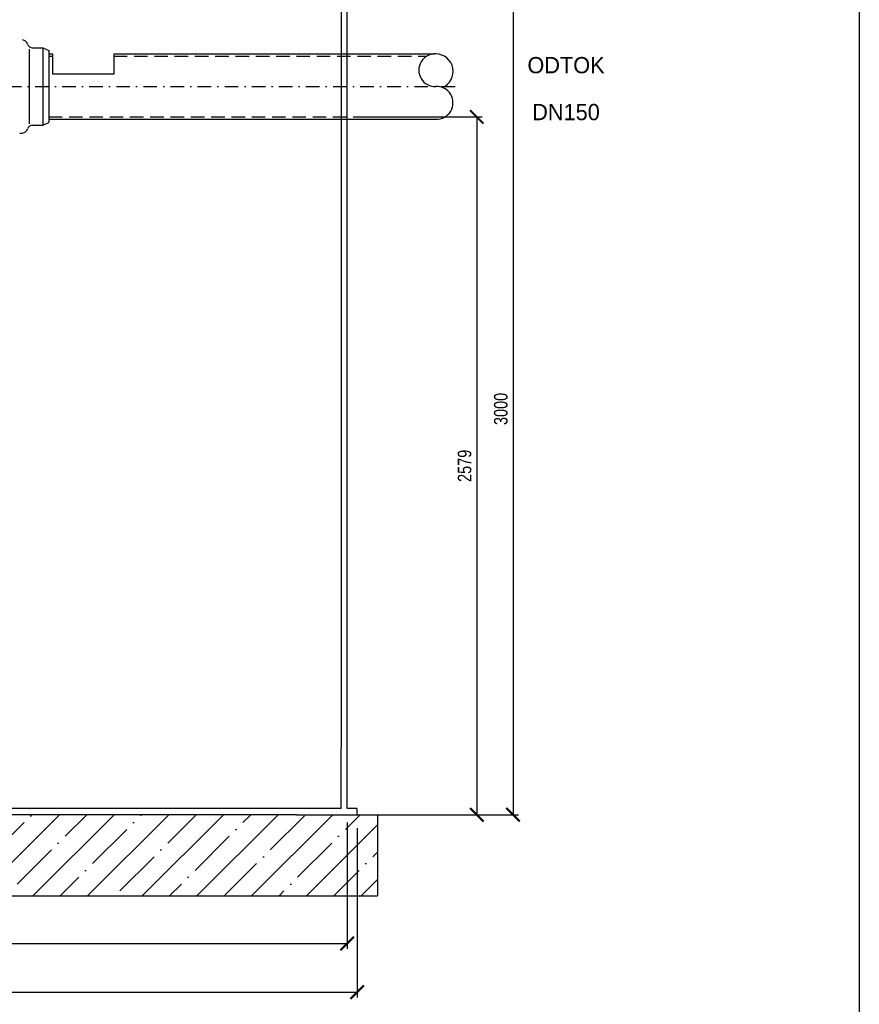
# Model space of a CAD drawing. Header units: millimetres. Extents: x -141570 to 63736, y -255381 to -136000.
# Tile 20 of 35: x -105364 to -102262, y -246666 to -243027. Entities that reach past the tile are written whole.
import ezdxf
from ezdxf.enums import TextEntityAlignment as Align

# ---------------------------------------------------------------- set-up
doc = ezdxf.new("R2010")
doc.units = ezdxf.units.MM
doc.linetypes.add('DASHDOT', pattern=[1, 0.5, -0.25, 0, -0.25])
doc.linetypes.add('DASHED', pattern=[0.75, 0.5, -0.25])
for name, color, linetype in [('4S', 7, 'Continuous'), ('AS-Koty', 7, 'Continuous'), ('AS-Nevid', 241, 'DASHED'), ('AS-Obrys', 7, 'Continuous'), ('AS-Osy', 4, 'DASHDOT'), ('AS-Ramecek', 9, 'Continuous'), ('AS-Text', 7, 'Continuous'), ('AS_KOTY', 4, 'Continuous')]:
    doc.layers.add(name, color=color, linetype=linetype)
doc.layers.add('SRAFY', color=9, linetype='Continuous', lineweight=0)
doc.styles.add('ARIAL', font='arial.ttf', dxfattribs={"width": 0.8})
doc.styles.add('Castelar', font='CASTELAR.TTF')
doc.styles.add('ROMANS', font='ic-romans.shx', dxfattribs={"width": 0.8})
doc.dimstyles.new('K25', dxfattribs={"dimtxt": 50, "dimasz": 50, "dimexe": 20, "dimexo": 50, "dimgap": 20, "dimtad": 1, "dimdec": 0, "dimzin": 0, "dimtxsty": 'ROMANS', "dimblk": 'ARCHTICK', "dimcen": -40, "dimclrd": 4, "dimclre": 4, "dimclrt": 7, "dimadec": 0, "dimazin": 0, "dimtfac": 1, "dimtdec": 0, "dimtofl": 0, "dimtmove": 2, "dimatfit": 3, "dimldrblk": 'ARCHTICK', "dimfxl": 1, "dimtolj": 1, "dimarcsym": 0})

# ---------------------------------------------------------------- blocks, each defined once
blk = doc.blocks.new('_ArchTick')
at = {"color": 0, "const_width": 0.15}
blk.add_lwpolyline([(-0.5, -0.5), (0.5, 0.5)], dxfattribs=at)
blk = doc.blocks.new('*D164')
at = {"layer": 'AS-Koty', "color": 4, "lineweight": -2}
for p, q in [((-104194.7, -242965.6), (-103521.6, -242965.6)), ((-103541.6, -242965.6), (-103541.6, -245965.6)), ((-103992.2, -245965.6), (-103521.6, -245965.6))]:
    blk.add_line(p, q, dxfattribs=at)
at = {"layer": 'Defpoints', "color": 0}
for p in [(-104244.7, -242965.6), (-104042.2, -245965.6), (-103541.6, -245965.6)]:
    blk.add_point(p, dxfattribs=at)
at = {"layer": 'AS-Koty', "color": 4, "lineweight": -2, "xscale": 50, "yscale": 50, "zscale": 50}
for p, rotation in [((-103541.6, -242965.6), 90), ((-103541.6, -245965.6), 270)]:
    blk.add_blockref('_ArchTick', p, dxfattribs=dict(at, rotation=rotation))
at = {"layer": 'AS-Koty', "color": 7, "ltscale": 15, "insert": (-103586.6, -244465.6), "char_height": 50, "attachment_point": 5, "rotation": 90, "style": 'ROMANS'}
blk.add_mtext('\\A1;3000', dxfattribs=at)
blk = doc.blocks.new('*D166')
at = {"layer": 'AS-Koty', "color": 4, "lineweight": -2}
for p, q in [((-104121.7, -243386.1), (-103655.4, -243386.1)), ((-103675.4, -243386.1), (-103675.4, -245965.6)), ((-104292.2, -245965.6), (-103655.4, -245965.6))]:
    blk.add_line(p, q, dxfattribs=at)
at = {"layer": 'Defpoints', "color": 0}
for p in [(-104171.7, -243386.1), (-104342.2, -245965.6), (-103675.4, -245965.6)]:
    blk.add_point(p, dxfattribs=at)
at = {"layer": 'AS-Koty', "color": 4, "lineweight": -2, "xscale": 50, "yscale": 50, "zscale": 50}
for p, rotation in [((-103675.4, -243386.1), 90), ((-103675.4, -245965.6), 270)]:
    blk.add_blockref('_ArchTick', p, dxfattribs=dict(at, rotation=rotation))
at = {"layer": 'AS-Koty', "color": 7, "ltscale": 15, "insert": (-103720.4, -244675.9), "char_height": 50, "attachment_point": 5, "rotation": 90, "style": 'ROMANS'}
blk.add_mtext('\\A1;2579', dxfattribs=at)
blk = doc.blocks.new('Razitko')
at = {"layer": 'AS-Ramecek'}
blk.add_lwpolyline([(0, 0), (0, 5940), (4200, 5940), (4200, 0)], close=True, dxfattribs=at)
at = {"style": 'ARIAL'}
blk.add_attdef('31.03.2014', (2518.6, 74.2), '', height=38.4, dxfattribs=at)
at = {"layer": 'AS-Ramecek', "style": 'ARIAL', "flags": 4}
for tag, p in [('AS-REWA_1EO_ECO', (2974.2, 921.1)), ('1510_MM', (2974.2, 780.3)), ('ROZMER', (2974.2, 639.5)), ('VYSKA_VTOK', (2974.2, 498.7)), ('OBJEM', (2974.2, 357.9)), ('HMOTNOST', (2974.2, 217.1))]:
    blk.add_attdef(tag, text='', height=44, dxfattribs=at).set_placement(p, align=Align.MIDDLE_LEFT)
at = {"layer": 'SRAFY', "color": 156}
for tag, height, style, p in [('VYUŽITÍ_DEŠŤOVÝCH_VOD', 72, 'ARIAL', (4030.5, 5632.4)), ('AS-REWA_EO1_ECO', 60, 'Castelar', (4030.5, 5479.3))]:
    blk.add_attdef(tag, text='', height=height, dxfattribs=dict(at, style=style)).set_placement(p, align=Align.RIGHT)
blk = doc.blocks.new('*D174')
at = {"layer": 'AS_KOTY', "color": 4, "linetype": 'DASHED', "lineweight": -2}
for p, q in [((-107567.2, -246015.6), (-107567.2, -246641.4)), ((-104117.2, -246015.6), (-104117.2, -246641.4)), ((-107567.2, -246621.4), (-104117.2, -246621.4))]:
    blk.add_line(p, q, dxfattribs=at)
at = {"layer": 'Defpoints', "color": 0}
for p in [(-107567.2, -245965.6), (-104117.2, -245965.6), (-104117.2, -246621.4)]:
    blk.add_point(p, dxfattribs=at)
at = {"layer": 'AS_KOTY', "color": 4, "lineweight": -2, "xscale": 50, "yscale": 50, "zscale": 50, "rotation": 180}
blk.add_blockref('_ArchTick', (-107567.2, -246621.4), dxfattribs=at)
at = {"layer": 'AS_KOTY', "color": 4, "lineweight": -2, "xscale": 50, "yscale": 50, "zscale": 50}
blk.add_blockref('_ArchTick', (-104117.2, -246621.4), dxfattribs=at)
at = {"layer": 'AS_KOTY', "color": 7, "ltscale": 15, "insert": (-105842.2, -246576.4), "char_height": 50, "attachment_point": 5, "style": 'ROMANS'}
blk.add_mtext('\\A1;%%C2350', dxfattribs=at)
blk = doc.blocks.new('_Open30')
at = {"color": 0, "lineweight": -2}
for p, q in [((-1, 0.268), (0, 0)), ((0, 0), (-1, -0.268)), ((0, 0), (-1, 0))]:
    blk.add_line(p, q, dxfattribs=at)
blk = doc.blocks.new('*D175')
at = {"layer": 'AS_KOTY', "color": 4, "linetype": 'DASHED', "lineweight": -2}
for p, q in [((-107529.7, -245993.1), (-107529.7, -246461.8)), ((-104154.7, -245993.1), (-104154.7, -246461.8)), ((-107529.7, -246441.8), (-104154.7, -246441.8))]:
    blk.add_line(p, q, dxfattribs=at)
at = {"layer": 'Defpoints', "color": 0}
for p in [(-107529.7, -245943.1), (-104154.7, -245943.1), (-104154.7, -246441.8)]:
    blk.add_point(p, dxfattribs=at)
at = {"layer": 'AS_KOTY', "color": 4, "lineweight": -2, "xscale": 50, "yscale": 50, "zscale": 50, "rotation": 180}
blk.add_blockref('_ArchTick', (-107529.7, -246441.8), dxfattribs=at)
at = {"layer": 'AS_KOTY', "color": 4, "lineweight": -2, "xscale": 50, "yscale": 50, "zscale": 50}
blk.add_blockref('_ArchTick', (-104154.7, -246441.8), dxfattribs=at)
at = {"layer": 'AS_KOTY', "color": 7, "ltscale": 15, "insert": (-105842.2, -246396.8), "char_height": 50, "attachment_point": 5, "style": 'ROMANS'}
blk.add_mtext('\\A1;%%c2300', dxfattribs=at)
blk = doc.blocks.new('3130064')
at = {"layer": 'AS-Obrys'}
for p, q in [((-170, -50), (-170, 0)), ((-20, 0), (-20, -50)), ((-20, -50), (-170, -50))]:
    blk.add_line(p, q, dxfattribs=at)
blk = doc.blocks.new('2FC005C')
at = {"layer": 'AS-Obrys'}
for p, q in [((0, 0), (-200, 0)), ((-200, 0), (-200, -200)), ((2000, 0), (2200, 0)), ((2200, 0), (2200, -200)), ((-200, -200), (2200, -200))]:
    blk.add_line(p, q, dxfattribs=at)
at = {"layer": 'AS_KOTY'}
for p, q in [((-906.8, 142), (-336.5, 142)), ((-336.5, 0), (-336.5, 142)), ((-336.5, 0), (-368.1, 57.8)), ((-336.5, 0), (-304.9, 57.8)), ((-254.5, 0), (-418.6, 0))]:
    blk.add_line(p, q, dxfattribs=at)
at = {"layer": 'AS-Text', "linetype": 'Continuous', "style": 'ROMANS'}
for s, p in [('KÓTA DNA NÁDRŽE', (-622.3, 158)), ('ZÁKLADOVÁ DESKA', (-704.9, -211.2))]:
    blk.add_text(s, height=40, dxfattribs=at).set_placement(p, align=Align.CENTER)
at = {"layer": 'AS_KOTY'}
blk.add_leader([(-200, -100), (-411, -226.5), (-1004, -226.5)], dimstyle='K25', dxfattribs=at)

msp = doc.modelspace()

# ---------------------------------------------------------------- hatches: boundary and pattern name
at = {"layer": 'AS-Obrys'}
h = msp.add_hatch(dxfattribs=at)
h.set_pattern_fill('ANSI35', color=256, scale=22.5, style=0)
h.set_pattern_definition([(45, (-117395.55, -254102.49), (-101.0279, 101.0279), []), (45, (-117294.52, -254102.49), (-101.0279, 101.0279), [178.5938, -35.7188, 0, -35.7188])])
h.paths.add_polyline_path([(-104042.163, -246265.593), (-104042.163, -245965.593), (-104342.163, -245965.593), (-107342.163, -245965.593), (-107642.163, -245965.593), (-107642.163, -246265.593)])

# ---------------------------------------------------------------- linework, layer by layer
at = {"layer": '4S', "linetype": 'DASHED'}
for p, q in [((-104177.163, -242988.093), (-104177.163, -245721.247)), ((-104154.663, -245301.342), (-104154.663, -242989.93)), ((-104154.663, -245943.093), (-104154.663, -245301.342)), ((-104177.163, -245943.093), (-104177.163, -245721.247)), ((-104177.163, -245943.093), (-107507.163, -245943.093)), ((-104117.163, -245943.093), (-104154.663, -245943.093)), ((-104117.163, -245965.593), (-104117.163, -245943.093)), ((-104117.163, -245965.593), (-104117.163, -245953.593))]:
    msp.add_line(p, q, dxfattribs=at)
at = {"layer": '4S', "color": 7, "linetype": 'Continuous'}
msp.add_line((-104342.163, -245965.593), (-107342.163, -245965.593), dxfattribs=at)
at = {"layer": 'AS-Koty'}
for centre, radius, start, end in [((-103829.485, -243213.37), 60.335, 87.295598, 272.704402), ((-103827.422, -243217.782), 64.685, 292.691922, 89.305314), ((-103823.791, -243333.906), 60.335, 267.295598, 92.704402)]:
    msp.add_arc(centre, radius, start, end, dxfattribs=at)
at = {"layer": 'AS-Nevid'}
for p, q in [((-105329.185, -243136.024), (-105329.185, -243411.251)), ((-105278.465, -243130.379), (-105278.465, -243416.896))]:
    msp.add_line(p, q, dxfattribs=at)
at = {"layer": 'AS-Nevid', "ltscale": 100}
for p, q in [((-105256.845, -243161.138), (-105241.845, -243161.138)), ((-105016.845, -243161.138), (-103859.686, -243161.138)), ((-105256.845, -243386.138), (-103793.59, -243386.138))]:
    msp.add_line(p, q, dxfattribs=at)
at = {"layer": 'AS-Obrys'}
for p, q in [((-105317.206, -243130.379), (-105278.465, -243130.379)), ((-105278.465, -243130.379), (-105256.845, -243141.048)), ((-105256.845, -243141.048), (-105256.845, -243141.048)), ((-105256.845, -243141.048), (-105256.845, -243406.227)), ((-105256.845, -243153.102), (-105241.845, -243153.102)), ((-105016.845, -243153.102), (-103832.322, -243153.102)), ((-105317.206, -243416.896), (-105278.465, -243416.896)), ((-105278.465, -243416.896), (-105256.845, -243406.227)), ((-105256.845, -243394.173), (-103826.638, -243394.173)), ((-105256.845, -243403.227), (-105256.845, -243403.227)), ((-105364.234, -243445.652), (-105353.929, -243445.652))]:
    msp.add_line(p, q, dxfattribs=at)
for centre, radius, start, end in [((-105355.987, -243122.734), 21.211, 15.705638, 84.432146), ((-105317.206, -243111.093), 19.286, 197.811936, 270), ((-105317.206, -243436.182), 19.286, 90, 162.188064), ((-105355.987, -243424.541), 21.211, 275.567854, 344.294362)]:
    msp.add_arc(centre, radius, start, end, dxfattribs=at)
at = {"layer": 'AS-Osy', "ltscale": 100}
msp.add_line((-105407.635, -243273.638), (-103745.989, -243273.638), dxfattribs=at)

# ---------------------------------------------------------------- block references
at = {"layer": 'AS-Obrys', "xscale": 1.5, "yscale": 1.5, "zscale": 1.5}
for name, p in [('3130064', (-104986.845, -243153.102)), ('2FC005C', (-107342.163, -245965.593))]:
    msp.add_blockref(name, p, dxfattribs=at)
at = {"layer": 'AS-Ramecek', "xscale": 1.875, "yscale": 1.875, "zscale": 1.875}
msp.add_blockref('Razitko', (-110137.374, -252113.653), dxfattribs=at)

# ---------------------------------------------------------------- texts
at = {"layer": 'AS-Text', "linetype": 'Continuous', "style": 'ROMANS'}
for s, p in [('ODTOK', (-103345.86, -243224.642)), ('DN150', (-103345.86, -243398.132))]:
    msp.add_text(s, height=60, dxfattribs=at).set_placement(p, align=Align.CENTER)

# ---------------------------------------------------------------- dimensions: what is measured, and where the dimension line sits
at = {"layer": 'AS-Koty'}
for base, p1, p2, picture, middle in [((-103541.572, -245965.593), (-104244.663, -242965.593), (-104042.163, -245965.593), '*D164', (-103586.572, -244465.593)), ((-103675.432, -245965.593), (-104171.712, -243386.138), (-104342.163, -245965.593), '*D166', (-103720.432, -244675.865))]:
    dim = msp.add_linear_dim(base=base, p1=p1, p2=p2, angle=90, dimstyle='K25', dxfattribs=at)
    dim.commit()
    dim.dimension.update_dxf_attribs({"geometry": picture, "text_midpoint": middle})
at = {"layer": 'AS_KOTY', "linetype": 'DASHED'}
for base, p1, p2, text, picture, middle in [((-104117.163, -246621.44), (-107567.163, -245965.593), (-104117.163, -245965.593), '%%C2350', '*D174', (-105842.163, -246576.44)), ((-104154.663, -246441.778), (-107529.663, -245943.093), (-104154.663, -245943.093), '%%c2300', '*D175', (-105842.163, -246396.778))]:
    dim = msp.add_linear_dim(base=base, p1=p1, p2=p2, text=text, dimstyle='K25', override={"dimldrblk": 'Open30'}, dxfattribs=at)
    dim.commit()
    dim.dimension.update_dxf_attribs({"geometry": picture, "text_midpoint": middle})

doc.saveas('drawing.dxf')
